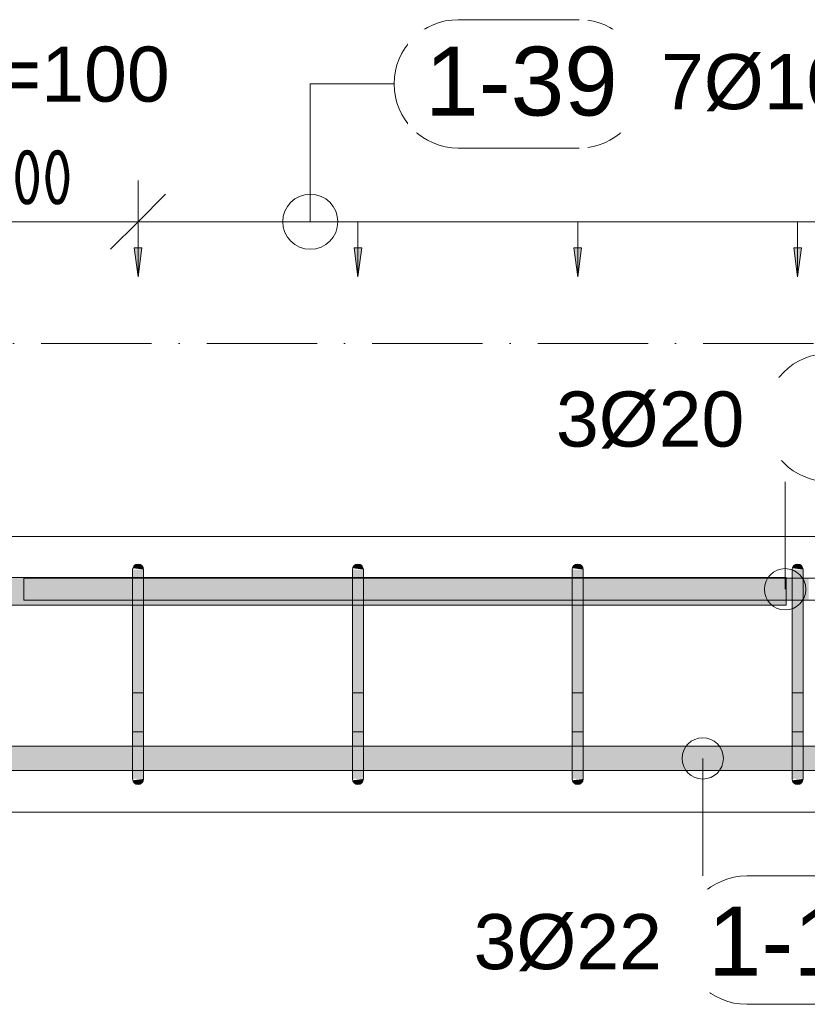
# Model space of a CAD drawing. Header units: millimetres. Extents: x -25607 to 9385, y 1894 to 10168.
# Tile 169 of 181: x 5274 to 5988, y 8496 to 9389. Entities that reach past the tile are written whole.
import ezdxf

# ---------------------------------------------------------------- set-up
doc = ezdxf.new("R2010")
doc.units = ezdxf.units.MM
doc.linetypes.add('Čerchovaná', pattern=[150, 100, -25, 0, -25])
for name, color, linetype, lineweight in [('A-ANNO-DIMS', 211, 'Continuous', 5), ('A-ANNO-DIMS-25', 211, 'Continuous', 5), ('A-FLOR-LEVL', 51, 'Continuous', 5), ('S-BEAM', 12, 'Continuous', 9), ('S-RBAR', 171, 'Continuous', 5), ('S-RBAR-IDEN', 171, 'Continuous', 5)]:
    doc.layers.add(name, color=color, linetype=linetype, lineweight=lineweight)
doc.styles.add('Arial', font='arial.ttf', dxfattribs={"height": 50})
doc.styles.add('Arial_1', font='arial.ttf', dxfattribs={"height": 62.5})
doc.styles.add('ISOCPEUR_2', font='isocpeur.ttf', dxfattribs={"width": 0.8, "height": 50})
doc.dimstyles.new('Vnitřní', dxfattribs={"dimscale": 304.8, "dimtxt": 49.799059, "dimasz": 0.164042, "dimexe": 0.123031, "dimexo": 0.0625, "dimgap": 0, "dimtad": 1, "dimdec": 0, "dimzin": 0, "dimdsep": 46, "dimtxsty": 'ISOCPEUR_2', "dimblk1": 'OBLIQUE', "dimblk2": 'OBLIQUE', "dimsah": 1, "dimcen": 0.09, "dimdle": 0.123031, "dimazin": 0, "dimtfac": 1, "dimtdec": 4, "dimtix": 1, "dimtmove": 0, "dimatfit": 3, "dimfxl": 0.123031, "dimfxlon": 1, "dimtvp": 1, "dimtolj": 1, "dimtzin": 0, "dimarcsym": 2})
doc.dimstyles.new('Výztuž_kusy__řezy__1', dxfattribs={"dimscale": 304.8, "dimtxt": 0.18, "dimasz": 0, "dimexe": 0, "dimexo": 0.0625, "dimgap": 0.082021, "dimtad": 1, "dimdec": 0, "dimzin": 0, "dimdsep": 46, "dimtxsty": 'Arial_1', "dimblk1": 'NONE', "dimblk2": 'NONE', "dimsah": 1, "dimcen": 0.09, "dimazin": 0, "dimtfac": 1, "dimtdec": 4, "dimtix": 1, "dimtmove": 0, "dimatfit": 3, "dimfxl": 0.164042, "dimfxlon": 1, "dimtvp": 1, "dimtfill": 1, "dimtolj": 1, "dimtzin": 0, "dimarcsym": 2})

# ---------------------------------------------------------------- blocks, each defined once
blk = doc.blocks.new('DIMBLOCK424-V5')
at = {"layer": 'A-ANNO-DIMS-25'}
for points in [[(5381.3, 9155.58), (5384.76, 9181.87), (5377.84, 9181.87)], [(5580.68, 9155.58), (5584.14, 9181.87), (5577.22, 9181.87)]]:
    blk.add_hatch(color=256, dxfattribs=at).paths.add_polyline_path(points)
for p, q in [((5381.3, 9205.58), (5580.68, 9205.58)), ((5381.3, 9205.58), (5381.3, 9205.58)), ((5381.3, 9205.58), (5381.3, 9155.58)), ((5580.68, 9205.58), (5580.68, 9205.58)), ((5580.68, 9205.58), (5580.68, 9155.58)), ((5384.76, 9181.87), (5377.84, 9181.87)), ((5377.84, 9181.87), (5381.3, 9155.58)), ((5381.3, 9155.58), (5384.76, 9181.87)), ((5584.14, 9181.87), (5577.22, 9181.87)), ((5577.22, 9181.87), (5580.68, 9155.58)), ((5580.68, 9155.58), (5584.14, 9181.87))]:
    blk.add_line(p, q, dxfattribs=at)
blk = doc.blocks.new('_None')
blk = doc.blocks.new('DIMBLOCK425-V5')
at = {"layer": 'A-ANNO-DIMS-25'}
for points in [[(5580.68, 9155.58), (5584.14, 9181.87), (5577.22, 9181.87)], [(5780.06, 9155.58), (5783.52, 9181.87), (5776.6, 9181.87)]]:
    blk.add_hatch(color=256, dxfattribs=at).paths.add_polyline_path(points)
for p, q in [((5580.68, 9205.58), (5780.06, 9205.58)), ((5580.68, 9205.58), (5580.68, 9205.58)), ((5580.68, 9205.58), (5580.68, 9155.58)), ((5780.06, 9205.58), (5780.06, 9205.58)), ((5780.06, 9205.58), (5780.06, 9155.58)), ((5584.14, 9181.87), (5577.22, 9181.87)), ((5577.22, 9181.87), (5580.68, 9155.58)), ((5580.68, 9155.58), (5584.14, 9181.87)), ((5783.52, 9181.87), (5776.6, 9181.87)), ((5776.6, 9181.87), (5780.06, 9155.58)), ((5780.06, 9155.58), (5783.52, 9181.87))]:
    blk.add_line(p, q, dxfattribs=at)
blk = doc.blocks.new('DIMBLOCK426-V5')
at = {"layer": 'A-ANNO-DIMS-25'}
for points in [[(5780.06, 9155.58), (5783.52, 9181.87), (5776.6, 9181.87)], [(5979.44, 9155.58), (5982.9, 9181.87), (5975.98, 9181.87)]]:
    blk.add_hatch(color=256, dxfattribs=at).paths.add_polyline_path(points)
for p, q in [((5780.06, 9205.58), (5979.44, 9205.58)), ((5780.06, 9205.58), (5780.06, 9205.58)), ((5780.06, 9205.58), (5780.06, 9155.58)), ((5979.44, 9205.58), (5979.44, 9205.58)), ((5979.44, 9205.58), (5979.44, 9155.58)), ((5783.52, 9181.87), (5776.6, 9181.87)), ((5776.6, 9181.87), (5780.06, 9155.58)), ((5780.06, 9155.58), (5783.52, 9181.87)), ((5982.9, 9181.87), (5975.98, 9181.87)), ((5975.98, 9181.87), (5979.44, 9155.58)), ((5979.44, 9155.58), (5982.9, 9181.87))]:
    blk.add_line(p, q, dxfattribs=at)
blk = doc.blocks.new('DIMBLOCK427-V5')
at = {"layer": 'A-ANNO-DIMS-25'}
for points in [[(5979.44, 9155.58), (5982.9, 9181.87), (5975.98, 9181.87)], [(6178.82, 9155.58), (6182.28, 9181.87), (6175.36, 9181.87)]]:
    blk.add_hatch(color=256, dxfattribs=at).paths.add_polyline_path(points)
for p, q in [((5979.44, 9205.58), (6178.82, 9205.58)), ((5979.44, 9205.58), (5979.44, 9205.58)), ((5979.44, 9205.58), (5979.44, 9155.58)), ((6178.82, 9205.58), (6178.82, 9205.58)), ((6178.82, 9205.58), (6178.82, 9155.58)), ((5982.9, 9181.87), (5975.98, 9181.87)), ((5975.98, 9181.87), (5979.44, 9155.58)), ((5979.44, 9155.58), (5982.9, 9181.87)), ((6182.28, 9181.87), (6175.36, 9181.87)), ((6175.36, 9181.87), (6178.82, 9155.58)), ((6178.82, 9155.58), (6182.28, 9181.87))]:
    blk.add_line(p, q, dxfattribs=at)
blk = doc.blocks.new('DIMBLOCK430-V5')
at = {"layer": 'A-ANNO-DIMS-25'}
for points in [[(5381.3, 9155.58), (5384.76, 9181.87), (5377.84, 9181.87)], [(5580.68, 9155.58), (5584.14, 9181.87), (5577.22, 9181.87)], [(5780.06, 9155.58), (5783.52, 9181.87), (5776.6, 9181.87)], [(5979.44, 9155.58), (5982.9, 9181.87), (5975.98, 9181.87)], [(6178.82, 9155.58), (6182.28, 9181.87), (6175.36, 9181.87)], [(6378.2, 9155.58), (6381.66, 9181.87), (6374.74, 9181.87)], [(6577.58, 9155.58), (6581.04, 9181.87), (6574.12, 9181.87)]]:
    blk.add_hatch(color=256, dxfattribs=at).paths.add_polyline_path(points)
for p, q in [((5381.3, 9205.58), (6577.58, 9205.58)), ((5381.3, 9205.58), (5580.68, 9205.58)), ((5381.3, 9205.58), (5381.3, 9205.58)), ((5381.3, 9205.58), (5381.3, 9155.58)), ((5580.68, 9205.58), (5780.06, 9205.58)), ((5580.68, 9205.58), (5580.68, 9205.58)), ((5580.68, 9205.58), (5580.68, 9155.58)), ((5780.06, 9205.58), (5979.44, 9205.58)), ((5780.06, 9205.58), (5780.06, 9205.58)), ((5780.06, 9205.58), (5780.06, 9155.58)), ((5979.44, 9205.58), (6178.82, 9205.58)), ((5979.44, 9205.58), (5979.44, 9205.58)), ((5979.44, 9205.58), (5979.44, 9155.58)), ((6178.82, 9205.58), (6378.2, 9205.58)), ((6178.82, 9205.58), (6178.82, 9205.58)), ((6178.82, 9205.58), (6178.82, 9155.58)), ((6378.2, 9205.58), (6577.58, 9205.58)), ((6378.2, 9205.58), (6378.2, 9205.58)), ((6378.2, 9205.58), (6378.2, 9155.58)), ((6577.58, 9205.58), (6577.58, 9205.58)), ((6577.58, 9205.58), (6577.58, 9155.58)), ((5384.76, 9181.87), (5377.84, 9181.87)), ((5377.84, 9181.87), (5381.3, 9155.58)), ((5381.3, 9155.58), (5384.76, 9181.87)), ((5584.14, 9181.87), (5577.22, 9181.87)), ((5577.22, 9181.87), (5580.68, 9155.58)), ((5580.68, 9155.58), (5584.14, 9181.87)), ((5783.52, 9181.87), (5776.6, 9181.87)), ((5776.6, 9181.87), (5780.06, 9155.58)), ((5780.06, 9155.58), (5783.52, 9181.87)), ((5982.9, 9181.87), (5975.98, 9181.87)), ((5975.98, 9181.87), (5979.44, 9155.58)), ((5979.44, 9155.58), (5982.9, 9181.87)), ((6182.28, 9181.87), (6175.36, 9181.87)), ((6175.36, 9181.87), (6178.82, 9155.58)), ((6178.82, 9155.58), (6182.28, 9181.87)), ((6381.66, 9181.87), (6374.74, 9181.87)), ((6374.74, 9181.87), (6378.2, 9155.58)), ((6378.2, 9155.58), (6381.66, 9181.87)), ((6581.04, 9181.87), (6574.12, 9181.87)), ((6574.12, 9181.87), (6577.58, 9155.58)), ((6577.58, 9155.58), (6581.04, 9181.87))]:
    blk.add_line(p, q, dxfattribs=at)
blk = doc.blocks.new('Popisek výztuže__BEZ NATOČENÍ_ - _Typ_ množství_PRAVÝ _řezy_-573725-V5')
at = {"layer": 'S-RBAR-IDEN'}
for p, q in [((-15461.32, 9359.75), (-15571.02, 9359.75)), ((-15571.02, 9243.32), (-15461.32, 9243.32))]:
    blk.add_line(p, q, dxfattribs=at)
for centre, start, end in [((-15571.02, 9301.53), 90, 270), ((-15461.32, 9301.53), 277.64339, 82.35661)]:
    blk.add_arc(centre, 58.22, start, end, dxfattribs=at)
blk = doc.blocks.new('Popisek výztuže - _Typ_ množství_LEVÝ-573731-V5')
at = {"layer": 'S-RBAR-IDEN'}
for p, q in [((-16348.87, 6003.76), (-16458.56, 6003.76)), ((-16458.56, 5887.33), (-16348.87, 5887.33))]:
    blk.add_line(p, q, dxfattribs=at)
for centre, start, end in [((-16458.56, 5945.54), 90, 270), ((-16348.87, 5945.54), 277.64339, 82.35661)]:
    blk.add_arc(centre, 58.22, start, end, dxfattribs=at)
blk = doc.blocks.new('DIMBLOCK692-V5')
at = {"layer": 'A-ANNO-DIMS-25'}
for p, q in [((5181.3, 9205.58), (5181.3, 9243.08)), ((5381.3, 9205.58), (5381.3, 9243.08)), ((5181.3, 9205.58), (5206.3, 9230.58)), ((5381.3, 9205.58), (5406.3, 9230.58)), ((5143.8, 9205.58), (5418.8, 9205.58)), ((5181.3, 9205.58), (5156.3, 9180.58)), ((5181.3, 9205.58), (5181.3, 9168.08)), ((5381.3, 9205.58), (5356.3, 9180.58)), ((5381.3, 9205.58), (5381.3, 9168.08))]:
    blk.add_line(p, q, dxfattribs=at)
at = {"layer": 'A-ANNO-DIMS-25', "color": 0, "insert": (5239.64, 9270.9), "char_height": 50, "width": 99.9812, "attachment_point": 1, "line_spacing_factor": 1.149209, "style": 'ISOCPEUR_2'}
blk.add_mtext('200', dxfattribs=at)
blk = doc.blocks.new('_Oblique')
at = {"color": 0, "linetype": 'ByBlock', "lineweight": -2}
blk.add_line((-0.5, -0.5), (0.5, 0.5), dxfattribs=at)

msp = doc.modelspace()

# ---------------------------------------------------------------- hatches: boundary and pattern name
at = {"layer": 'S-RBAR'}
for points in [[(5386.3, 8865), (5386.3, 8890), (5376.3, 8890), (5376.3, 8865)], [(5386.3, 8890), (5386.13, 8891.29), (5385.63, 8892.5), (5384.84, 8893.54), (5383.8, 8894.33), (5382.6, 8894.83), (5381.3, 8895), (5380.01, 8894.83), (5378.8, 8894.33), (5377.77, 8893.54), (5376.97, 8892.5), (5376.47, 8891.29), (5386.13, 8890.02)], [(5585.68, 8865), (5585.68, 8890), (5575.68, 8890), (5575.68, 8865)], [(5585.68, 8890), (5585.51, 8891.29), (5585.01, 8892.5), (5584.22, 8893.54), (5583.18, 8894.33), (5581.98, 8894.83), (5580.68, 8895), (5579.39, 8894.83), (5578.18, 8894.33), (5577.15, 8893.54), (5576.35, 8892.5), (5575.85, 8891.29), (5585.51, 8890.02)], [(5785.06, 8865), (5785.06, 8890), (5775.06, 8890), (5775.06, 8865)], [(5785.06, 8890), (5784.89, 8891.29), (5784.39, 8892.5), (5783.6, 8893.54), (5782.56, 8894.33), (5781.36, 8894.83), (5780.06, 8895), (5778.77, 8894.83), (5777.56, 8894.33), (5776.53, 8893.54), (5775.73, 8892.5), (5775.23, 8891.29), (5784.89, 8890.02)], [(5974.44, 8865), (5984.44, 8865), (5984.44, 8890), (5974.44, 8890), (5974.44, 8869.55)], [(5984.44, 8890), (5984.27, 8891.29), (5983.77, 8892.5), (5982.09, 8894.22), (5981.94, 8894.33), (5980.74, 8894.83), (5979.44, 8895), (5978.15, 8894.83), (5976.94, 8894.33), (5975.91, 8893.54), (5975.11, 8892.5), (5974.61, 8891.29), (5984.27, 8890.02)], [(5386.3, 8725), (5386.3, 8865), (5376.3, 8865), (5376.3, 8725)], [(5585.68, 8725), (5585.68, 8865), (5575.68, 8865), (5575.68, 8725)], [(5785.06, 8725), (5785.06, 8865), (5775.06, 8865), (5775.06, 8725)], [(5974.44, 8725), (5984.44, 8725), (5984.44, 8865), (5974.44, 8865), (5974.44, 8742.55)], [(5381.3, 8695), (5382.6, 8695.17), (5383.8, 8695.67), (5384.84, 8696.46), (5385.63, 8697.5), (5386.13, 8698.71), (5386.13, 8699.98), (5376.47, 8698.71), (5376.97, 8697.5), (5377.77, 8696.46), (5378.8, 8695.67), (5380.01, 8695.17)], [(5580.68, 8695), (5581.98, 8695.17), (5583.18, 8695.67), (5584.22, 8696.46), (5585.01, 8697.5), (5585.51, 8698.71), (5585.51, 8699.98), (5575.85, 8698.71), (5576.35, 8697.5), (5577.15, 8696.46), (5578.18, 8695.67), (5579.39, 8695.17)], [(5780.06, 8695), (5781.36, 8695.17), (5782.56, 8695.67), (5783.6, 8696.46), (5784.39, 8697.5), (5784.89, 8698.71), (5784.89, 8699.98), (5775.23, 8698.71), (5775.73, 8697.5), (5776.53, 8696.46), (5777.56, 8695.67), (5778.77, 8695.17)], [(5979.44, 8695), (5980.74, 8695.17), (5982.09, 8695.78), (5982.98, 8696.46), (5983.77, 8697.5), (5984.27, 8698.71), (5984.27, 8699.98), (5974.61, 8698.71), (5975.11, 8697.5), (5975.91, 8696.46), (5976.94, 8695.67), (5978.15, 8695.17)]]:
    msp.add_hatch(color=256, dxfattribs=at).paths.add_polyline_path(points)
h = msp.add_hatch(color=256, dxfattribs=at)
h.paths.add_polyline_path([(5938.19, 8857.8), (5969.21, 8857.8), (5969.21, 8882.8), (5785.06, 8882.8), (5785.06, 8857.8), (5894.29, 8857.8)])
h.paths.add_polyline_path([(4016.06, 8857.8), (4054.75, 8857.8), (4054.75, 8882.8), (4016.06, 8882.8), (4016.06, 8865)])
h.paths.add_polyline_path([(4651.63, 8857.8), (4730.74, 8857.8), (4730.74, 8882.8), (4651.63, 8882.8), (4651.63, 8865)])
h.paths.add_polyline_path([(1019.44, 8857.8), (1209.04, 8857.8), (1209.04, 8882.8), (1019.44, 8882.8), (1019.44, 8865)])
h.paths.add_polyline_path([(4006.06, 8857.8), (4006.06, 8882.8), (3967.37, 8882.8), (3967.37, 8857.8)])
h.paths.add_polyline_path([(4621.18, 8857.8), (4641.63, 8857.8), (4641.63, 8882.8), (4551.63, 8882.8), (4551.63, 8857.8), (4577.28, 8857.8)])
h.paths.add_polyline_path([(4064.75, 8857.8), (4103.44, 8857.8), (4103.44, 8882.8), (4064.75, 8882.8), (4064.75, 8865)])
h.paths.add_polyline_path([(1219.04, 8857.8), (1408.65, 8857.8), (1408.65, 8882.8), (1219.04, 8882.8), (1219.04, 8865)])
h.paths.add_polyline_path([(5775.06, 8857.8), (5775.06, 8882.8), (5585.68, 8882.8), (5585.68, 8857.8), (5762.59, 8857.8)])
h.paths.add_polyline_path([(2909.06, 8857.8), (2923.16, 8857.8), (2923.16, 8882.8), (2834.64, 8882.8), (2834.64, 8857.8)])
h.paths.add_polyline_path([(3957.37, 8857.8), (3957.37, 8882.8), (3918.68, 8882.8), (3918.77, 8857.8)])
h.paths.add_polyline_path([(2933.16, 8857.8), (3021.68, 8857.8), (3021.68, 8882.8), (2933.16, 8882.8), (2933.16, 8865)])
h.paths.add_polyline_path([(4113.44, 8857.8), (4152.12, 8857.8), (4152.12, 8882.8), (4113.44, 8882.8), (4113.44, 8865)])
h.paths.add_polyline_path([(3031.68, 8857.8), (3120.2, 8857.8), (3120.2, 8882.8), (3031.68, 8882.8), (3031.68, 8865)])
h.paths.add_polyline_path([(5575.68, 8857.8), (5575.68, 8882.8), (5386.3, 8882.8), (5386.3, 8857.8), (5543.08, 8857.8)])
h.paths.add_polyline_path([(3908.68, 8857.8), (3908.68, 8882.8), (3869.99, 8882.8), (3869.99, 8857.8), (3874.87, 8857.8)])
h.paths.add_polyline_path([(4162.12, 8857.8), (4200.81, 8857.8), (4200.81, 8882.8), (4162.12, 8882.8), (4162.12, 8865)])
h.paths.add_polyline_path([(2824.64, 8857.8), (2824.64, 8882.8), (2736.12, 8882.8), (2736.12, 8857.8), (2821.26, 8857.8)])
h.paths.add_polyline_path([(1418.65, 8857.8), (1608.25, 8857.8), (1608.25, 8882.8), (1418.65, 8882.8), (1418.65, 8865)])
h.paths.add_polyline_path([(1618.25, 8857.8), (1807.85, 8857.8), (1807.85, 8882.8), (1618.25, 8882.8), (1618.25, 8865)])
h.paths.add_polyline_path([(3859.99, 8857.8), (3859.99, 8882.8), (3821.3, 8882.8), (3821.3, 8857.8), (3830.97, 8857.8)])
h.paths.add_polyline_path([(5376.3, 8857.8), (5376.3, 8882.8), (5186.3, 8882.8), (5186.3, 8857.8), (5367.48, 8857.8)])
h.paths.add_polyline_path([(3130.2, 8857.8), (3218.71, 8857.8), (3218.71, 8882.8), (3130.2, 8882.8), (3130.2, 8865)])
h.paths.add_polyline_path([(4210.81, 8857.8), (4249.5, 8857.8), (4249.5, 8882.8), (4210.81, 8882.8), (4210.81, 8865)])
h.paths.add_polyline_path([(4541.63, 8857.8), (4541.63, 8882.8), (4502.94, 8882.8), (4502.94, 8857.8), (4533.37, 8857.8)])
h.paths.add_polyline_path([(4740.74, 8857.8), (4819.86, 8857.8), (4819.86, 8882.8), (4740.74, 8882.8), (4740.74, 8865)])
h.paths.add_polyline_path([(3811.3, 8857.8), (3811.3, 8882.8), (3721.3, 8882.8), (3721.3, 8857.8), (3787.07, 8857.8)])
h.paths.add_polyline_path([(5176.3, 8857.8), (5176.3, 8882.8), (5097.19, 8882.8), (5097.19, 8857.8), (5104.08, 8857.8)])
h.paths.add_polyline_path([(1817.85, 8857.8), (2007.45, 8857.8), (2007.45, 8882.8), (1817.85, 8882.8), (1817.85, 8865)])
h.paths.add_polyline_path([(4259.5, 8857.8), (4298.19, 8857.8), (4298.19, 8882.8), (4259.5, 8882.8), (4259.5, 8865)])
h.paths.add_polyline_path([(3711.3, 8857.8), (3711.3, 8882.8), (3622.79, 8882.8), (3622.79, 8857.8), (3699.27, 8857.8)])
h.paths.add_polyline_path([(2017.45, 8857.8), (2207.05, 8857.8), (2207.05, 8882.8), (2017.45, 8882.8), (2017.45, 8865)])
h.paths.add_polyline_path([(4308.19, 8857.8), (4346.88, 8857.8), (4346.88, 8882.8), (4308.19, 8882.8), (4308.19, 8865)])
h.paths.add_polyline_path([(5087.19, 8857.8), (5087.19, 8882.8), (5008.08, 8882.8), (5008.08, 8857.8), (5060.18, 8857.8)])
h.paths.add_polyline_path([(3612.79, 8857.8), (3612.79, 8882.8), (3524.27, 8882.8), (3524.27, 8857.8), (3611.47, 8857.8)])
h.paths.add_polyline_path([(2217.05, 8857.8), (2332.05, 8857.8), (2332.05, 8882.8), (2217.05, 8882.8), (2217.05, 8865)])
h.paths.add_polyline_path([(4356.88, 8857.8), (4395.57, 8857.8), (4395.57, 8882.8), (4356.88, 8882.8), (4356.88, 8865)])
h.paths.add_polyline_path([(4998.08, 8857.8), (4998.08, 8882.8), (4918.97, 8882.8), (4918.97, 8857.8), (4972.38, 8857.8)])
h.paths.add_polyline_path([(3514.27, 8857.8), (3514.27, 8882.8), (3425.75, 8882.8), (3425.75, 8857.8), (3479.77, 8857.8)])
h.paths.add_polyline_path([(2342.05, 8857.8), (2430.57, 8857.8), (2430.57, 8882.8), (2342.05, 8882.8), (2342.05, 8865)])
h.paths.add_polyline_path([(3228.71, 8857.8), (3317.23, 8857.8), (3317.23, 8882.8), (3228.71, 8882.8), (3228.71, 8865)])
h.paths.add_polyline_path([(3415.75, 8857.8), (3415.75, 8882.8), (3327.23, 8882.8), (3327.23, 8857.8), (3391.96, 8857.8)])
h.paths.add_polyline_path([(2440.57, 8857.8), (2529.09, 8857.8), (2529.09, 8882.8), (2440.57, 8882.8), (2440.57, 8865)])
h.paths.add_polyline_path([(4908.97, 8857.8), (4908.97, 8882.8), (4829.86, 8882.8), (4829.86, 8857.8), (4884.58, 8857.8)])
h.paths.add_polyline_path([(4405.57, 8857.8), (4444.26, 8857.8), (4444.26, 8882.8), (4405.57, 8882.8), (4405.57, 8865)])
h.paths.add_polyline_path([(2726.12, 8857.8), (2726.12, 8882.8), (2637.61, 8882.8), (2637.61, 8857.8), (2645.66, 8857.8)])
h.paths.add_polyline_path([(2539.09, 8857.8), (2627.61, 8857.8), (2627.61, 8882.8), (2539.09, 8882.8), (2539.09, 8865)])
h.paths.add_polyline_path([(4454.26, 8857.8), (4492.94, 8857.8), (4492.94, 8882.8), (4454.26, 8882.8), (4454.26, 8865)])
h = msp.add_hatch(color=256, dxfattribs=at)
h.paths.add_polyline_path([(5989.67, 8862.07), (5989.67, 8882.07), (5984.44, 8882.07), (5984.44, 8862.07)])
h.paths.add_polyline_path([(5969.21, 8862.07), (5974.44, 8862.07), (5974.44, 8882.07), (5969.21, 8882.07), (5969.21, 8865)])
h = msp.add_hatch(color=256, dxfattribs=at)
h.paths.add_polyline_path([(4577.28, 8707.64), (4641.63, 8707.92), (4641.63, 8729.64), (4551.63, 8729.64), (4551.63, 8707.64)])
h.paths.add_polyline_path([(5575.68, 8707.64), (5575.68, 8729.64), (5386.3, 8729.64), (5386.3, 8707.64), (5543.08, 8707.64)])
h.paths.add_polyline_path([(7026.43, 8707.64), (7026.43, 8729.64), (6951.81, 8729.64), (6951.81, 8707.64), (6991.8, 8707.64)])
h.paths.add_polyline_path([(6596.69, 8707.64), (6772.58, 8707.92), (6772.29, 8729.64), (6582.58, 8729.64), (6582.58, 8707.64)])
h.paths.add_polyline_path([(4210.81, 8707.64), (4249.5, 8707.92), (4249.5, 8729.64), (4210.81, 8729.64), (4210.81, 8707.92)])
h.paths.add_polyline_path([(4444.26, 8707.64), (4444.26, 8729.64), (4405.57, 8729.64), (4405.57, 8707.64)])
h.paths.add_polyline_path([(5585.68, 8707.64), (5775.06, 8707.92), (5775.06, 8729.64), (5585.68, 8729.64), (5585.68, 8707.92)])
h.paths.add_polyline_path([(4918.97, 8707.64), (4998.08, 8707.92), (4998.08, 8729.64), (4918.97, 8729.64), (4918.97, 8707.92)])
h.paths.add_polyline_path([(7036.43, 8707.64), (7111.04, 8707.92), (7111.04, 8729.64), (7036.43, 8729.64), (7036.43, 8707.92)])
h.paths.add_polyline_path([(4541.63, 8707.64), (4541.63, 8729.64), (4502.94, 8729.64), (4502.94, 8707.64), (4533.37, 8707.64)])
h.paths.add_polyline_path([(4884.58, 8707.64), (4908.97, 8707.92), (4908.97, 8729.64), (4829.86, 8729.64), (4829.86, 8707.64), (4840.68, 8707.64)])
h.paths.add_polyline_path([(4199.44, 8707.64), (4200.81, 8707.92), (4200.81, 8729.64), (4199.44, 8729.64), (4199.44, 8707.92)])
h.paths.add_polyline_path([(7299.1, 8707.64), (7353.75, 8707.92), (7353.75, 8729.64), (7290.27, 8729.64), (7290.27, 8707.64)])
h.paths.add_polyline_path([(5785.06, 8707.64), (5974.44, 8707.92), (5974.44, 8729.64), (5785.06, 8729.64), (5785.06, 8707.92)])
h.paths.add_polyline_path([(7579.29, 8707.64), (7579.29, 8729.64), (7544.18, 8729.64), (7544.18, 8707.64), (7562.5, 8707.64)])
h.paths.add_polyline_path([(4651.63, 8707.64), (4730.74, 8707.92), (4730.74, 8729.64), (4651.63, 8729.64), (4651.63, 8707.92)])
h.paths.add_polyline_path([(7363.75, 8707.64), (7398.86, 8707.92), (7398.86, 8729.64), (7363.75, 8729.64), (7363.75, 8707.92)])
h.paths.add_polyline_path([(7599.44, 8707.64), (7599.44, 8729.64), (7589.29, 8729.64), (7589.29, 8707.64)])
h.paths.add_polyline_path([(6572.58, 8707.64), (6572.58, 8729.64), (6383.2, 8729.64), (6383.2, 8707.64), (6552.79, 8707.64)])
h.paths.add_polyline_path([(7121.04, 8707.64), (7195.66, 8707.92), (7195.66, 8729.64), (7121.04, 8729.64), (7121.04, 8707.92)])
h.paths.add_polyline_path([(5376.3, 8707.64), (5376.3, 8729.64), (5186.3, 8729.64), (5186.3, 8707.64), (5367.48, 8707.64)])
h.paths.add_polyline_path([(4259.5, 8707.64), (4298.19, 8707.92), (4298.19, 8729.64), (4259.5, 8729.64), (4259.5, 8707.92)])
h.paths.add_polyline_path([(4395.57, 8707.64), (4395.57, 8729.64), (4356.88, 8729.64), (4356.88, 8707.64), (4357.77, 8707.64)])
h.paths.add_polyline_path([(7534.18, 8707.64), (7534.18, 8729.64), (7499.07, 8729.64), (7499.07, 8707.64), (7518.6, 8707.64)])
h.paths.add_polyline_path([(7280.27, 8707.64), (7280.27, 8729.64), (7205.66, 8729.64), (7205.66, 8707.64), (7255.2, 8707.64)])
h.paths.add_polyline_path([(6941.81, 8707.64), (6941.81, 8729.64), (6867.2, 8729.64), (6867.2, 8707.64), (6904, 8707.64)])
h.paths.add_polyline_path([(5176.3, 8707.64), (5176.3, 8729.64), (5097.19, 8729.64), (5097.19, 8707.64), (5147.98, 8707.64)])
h.paths.add_polyline_path([(6782.58, 8707.64), (6857.2, 8707.92), (6857.2, 8729.64), (6782.58, 8729.64), (6782.58, 8707.92)])
h.paths.add_polyline_path([(5984.44, 8707.64), (6173.82, 8707.92), (6173.82, 8729.64), (5984.44, 8729.64), (5984.44, 8707.92)])
h.paths.add_polyline_path([(4492.94, 8707.64), (4492.94, 8729.64), (4454.26, 8729.64), (4454.26, 8707.64), (4489.47, 8707.64)])
h.paths.add_polyline_path([(4740.74, 8707.64), (4819.86, 8707.92), (4819.86, 8729.64), (4740.74, 8729.64), (4740.74, 8707.92)])
h.paths.add_polyline_path([(7489.07, 8707.64), (7489.07, 8729.64), (7453.97, 8729.64), (7453.97, 8707.64), (7474.7, 8707.64)])
h.paths.add_polyline_path([(6183.82, 8707.64), (6373.2, 8707.92), (6373.2, 8729.64), (6183.82, 8729.64), (6183.82, 8707.92)])
h.paths.add_polyline_path([(4308.19, 8707.64), (4346.88, 8707.92), (4346.88, 8729.64), (4308.19, 8729.64), (4308.19, 8707.92)])
h.paths.add_polyline_path([(5008.08, 8707.64), (5087.19, 8707.92), (5087.19, 8729.64), (5008.08, 8729.64), (5008.08, 8707.92)])
h.paths.add_polyline_path([(7443.97, 8707.64), (7443.97, 8729.64), (7408.86, 8729.64), (7408.86, 8707.64), (7430.8, 8707.64)])
h = msp.add_hatch(color=256, dxfattribs=at)
h.paths.add_polyline_path([(5386.3, 8703.08), (5386.3, 8703.74), (5384.95, 8703.89), (5384.1, 8703.51)])
h.paths.add_polyline_path([(5380.81, 8705.53), (5379.13, 8707.49), (5376.3, 8707.92), (5376.3, 8706.75)])
h.paths.add_polyline_path([(5386.3, 8711.72), (5386.3, 8713.44), (5376.3, 8715.43), (5376.3, 8714.83), (5377.11, 8714.83), (5381.03, 8711.91)])
h.paths.add_polyline_path([(5376.3, 8724.03), (5386.3, 8724.24), (5386.3, 8725), (5376.3, 8725)])
h = msp.add_hatch(color=256, dxfattribs=at)
h.paths.add_polyline_path([(5386.3, 8700), (5386.3, 8703.08), (5384.1, 8703.51), (5384.95, 8703.89), (5386.3, 8703.74), (5386.3, 8711.72), (5381.77, 8711.99), (5377.26, 8714.83), (5376.3, 8714.83), (5376.3, 8708.15), (5379.28, 8707.32), (5380.81, 8705.53), (5376.3, 8706.75), (5376.47, 8700.99), (5378.39, 8700.85), (5382.6, 8700.4)])
h.paths.add_polyline_path([(5381.3, 8700), (5386.3, 8700), (5376.3, 8700.85), (5376.47, 8700)])
h.paths.add_polyline_path([(5386.3, 8713.44), (5386.3, 8724.24), (5384.27, 8724.03), (5376.3, 8724.03), (5376.3, 8715.43), (5379.32, 8714.83)])
h = msp.add_hatch(color=256, dxfattribs=at)
h.paths.add_polyline_path([(5585.68, 8703.08), (5585.68, 8703.74), (5584.33, 8703.89), (5583.48, 8703.51)])
h.paths.add_polyline_path([(5580.19, 8705.53), (5578.51, 8707.49), (5575.68, 8707.92), (5575.68, 8706.75)])
h.paths.add_polyline_path([(5585.68, 8711.72), (5585.68, 8713.44), (5575.68, 8715.43), (5575.68, 8714.83), (5576.49, 8714.83), (5580.41, 8711.91)])
h.paths.add_polyline_path([(5575.68, 8724.03), (5585.68, 8724.24), (5585.68, 8725), (5575.68, 8725)])
h = msp.add_hatch(color=256, dxfattribs=at)
h.paths.add_polyline_path([(5585.68, 8700), (5585.68, 8703.08), (5583.48, 8703.51), (5584.33, 8703.89), (5585.68, 8703.74), (5585.68, 8711.72), (5581.15, 8711.99), (5576.64, 8714.83), (5575.68, 8714.83), (5575.68, 8708.15), (5578.65, 8707.32), (5580.19, 8705.53), (5575.68, 8706.75), (5575.85, 8700.99), (5577.77, 8700.85), (5581.98, 8700.4)])
h.paths.add_polyline_path([(5580.68, 8700), (5585.68, 8700), (5575.68, 8700.85), (5575.85, 8700)])
h.paths.add_polyline_path([(5585.68, 8713.44), (5585.68, 8724.24), (5583.65, 8724.03), (5575.68, 8724.03), (5575.68, 8715.43), (5578.7, 8714.83)])
h = msp.add_hatch(color=256, dxfattribs=at)
h.paths.add_polyline_path([(5785.06, 8703.08), (5785.06, 8703.74), (5783.71, 8703.89), (5782.86, 8703.51)])
h.paths.add_polyline_path([(5779.57, 8705.53), (5777.89, 8707.49), (5775.06, 8707.92), (5775.06, 8706.75)])
h.paths.add_polyline_path([(5785.06, 8711.72), (5785.06, 8713.44), (5775.06, 8715.43), (5775.06, 8714.83), (5775.87, 8714.83), (5779.79, 8711.91)])
h.paths.add_polyline_path([(5775.06, 8724.03), (5785.06, 8724.24), (5785.06, 8725), (5775.06, 8725)])
h = msp.add_hatch(color=256, dxfattribs=at)
h.paths.add_polyline_path([(5785.06, 8700), (5785.06, 8703.08), (5782.86, 8703.51), (5783.71, 8703.89), (5785.06, 8703.74), (5785.06, 8711.72), (5780.53, 8711.99), (5776.02, 8714.83), (5775.06, 8714.83), (5775.06, 8708.15), (5778.03, 8707.32), (5779.57, 8705.53), (5775.06, 8706.75), (5775.23, 8700.99), (5777.15, 8700.85), (5781.36, 8700.4)])
h.paths.add_polyline_path([(5780.06, 8700), (5785.06, 8700), (5775.06, 8700.85), (5775.23, 8700)])
h.paths.add_polyline_path([(5785.06, 8713.44), (5785.06, 8724.24), (5783.03, 8724.03), (5775.06, 8724.03), (5775.06, 8715.43), (5778.08, 8714.83)])
h = msp.add_hatch(color=256, dxfattribs=at)
h.paths.add_polyline_path([(5984.44, 8703.08), (5984.44, 8703.74), (5983.08, 8703.89), (5982.24, 8703.51)])
h.paths.add_polyline_path([(5978.95, 8705.53), (5977.27, 8707.49), (5974.44, 8707.92), (5974.44, 8706.75)])
h.paths.add_polyline_path([(5984.44, 8711.72), (5984.44, 8713.44), (5974.44, 8715.43), (5974.44, 8714.83), (5975.25, 8714.83), (5979.17, 8711.91), (5982.09, 8711.81)])
h.paths.add_polyline_path([(5982.09, 8723.87), (5982.41, 8724.03), (5984.44, 8724.24), (5984.44, 8725), (5974.44, 8725), (5974.44, 8724.03), (5982.09, 8724.03)])
h = msp.add_hatch(color=256, dxfattribs=at)
h.paths.add_polyline_path([(5984.44, 8700), (5984.44, 8703.08), (5982.24, 8703.51), (5983.08, 8703.89), (5984.44, 8703.74), (5984.44, 8711.72), (5979.91, 8711.99), (5975.4, 8714.83), (5974.44, 8714.83), (5974.44, 8708.15), (5977.41, 8707.32), (5978.95, 8705.53), (5974.44, 8706.75), (5974.61, 8700.99), (5976.53, 8700.85), (5982.09, 8700.25)])
h.paths.add_polyline_path([(5979.44, 8700), (5982.09, 8700.2), (5974.44, 8700.85), (5974.61, 8700)])
h.paths.add_polyline_path([(5984.44, 8713.44), (5984.44, 8724.24), (5982.09, 8724.03), (5974.44, 8724.03), (5974.44, 8715.43), (5982.09, 8713.91)])

# ---------------------------------------------------------------- linework, layer by layer
at = {"layer": 'A-FLOR-LEVL', "linetype": 'Čerchovaná'}
msp.add_line((-3262.19, 9095), (9255.9, 9095), dxfattribs=at)
at = {"layer": 'S-BEAM'}
for p, q in [((7599.44, 8920), (4359.44, 8920)), ((7599.44, 8920), (4359.44, 8920)), ((4359.44, 8670), (7599.44, 8670)), ((7599.44, 8670), (4359.44, 8670))]:
    msp.add_line(p, q, dxfattribs=at)
at = {"layer": 'S-RBAR'}
for p, q in [((5376.3, 8865), (5376.3, 8890)), ((5376.3, 8865), (5376.3, 8890)), ((5386.3, 8865), (5386.3, 8890)), ((5386.3, 8865), (5386.3, 8890)), ((5575.68, 8865), (5575.68, 8890)), ((5575.68, 8865), (5575.68, 8890)), ((5585.68, 8865), (5585.68, 8890)), ((5585.68, 8865), (5585.68, 8890)), ((5775.06, 8865), (5775.06, 8890)), ((5775.06, 8865), (5775.06, 8890)), ((5785.06, 8865), (5785.06, 8890)), ((5785.06, 8865), (5785.06, 8890)), ((5974.44, 8865), (5974.44, 8890)), ((5974.44, 8865), (5974.44, 8890)), ((5984.44, 8865), (5984.44, 8890)), ((5984.44, 8865), (5984.44, 8890)), ((1019.4, 8882.8), (5969.21, 8882.8)), ((1019.4, 8882.8), (5969.21, 8882.8)), ((1019.4, 8882.8), (5969.21, 8882.8)), ((5277.62, 8882.07), (6677.62, 8882.07)), ((5277.62, 8862.07), (5277.62, 8882.07)), ((5277.62, 8882.07), (6677.62, 8882.07)), ((5277.62, 8862.07), (5277.62, 8882.07)), ((5277.62, 8882.07), (6677.62, 8882.07)), ((5277.62, 8862.07), (5277.62, 8882.07)), ((5969.21, 8857.8), (5969.21, 8882.8)), ((5969.21, 8857.8), (5969.21, 8882.8)), ((5969.21, 8857.8), (5969.21, 8882.8)), ((5376.3, 8725), (5376.3, 8865)), ((5376.3, 8865), (5376.3, 8725)), ((5386.3, 8725), (5386.3, 8865)), ((5386.3, 8865), (5386.3, 8725)), ((5575.68, 8725), (5575.68, 8865)), ((5575.68, 8865), (5575.68, 8725)), ((5585.68, 8725), (5585.68, 8865)), ((5585.68, 8865), (5585.68, 8725)), ((5775.06, 8725), (5775.06, 8865)), ((5775.06, 8865), (5775.06, 8725)), ((5785.06, 8725), (5785.06, 8865)), ((5785.06, 8865), (5785.06, 8725)), ((5974.44, 8725), (5974.44, 8865)), ((5974.44, 8865), (5974.44, 8725)), ((5984.44, 8725), (5984.44, 8865)), ((5984.44, 8865), (5984.44, 8725)), ((1019.4, 8857.8), (5969.21, 8857.8)), ((1019.4, 8857.8), (5969.21, 8857.8)), ((1019.4, 8857.8), (5969.21, 8857.8)), ((5277.62, 8862.07), (6677.62, 8862.07)), ((5277.62, 8862.07), (6677.62, 8862.07)), ((5277.62, 8862.07), (6677.62, 8862.07)), ((5376.3, 8778.03), (5376.3, 8742.68)), ((5376.3, 8778.03), (5386.3, 8778.03)), ((5386.3, 8778.03), (5386.3, 8742.68)), ((5575.68, 8778.03), (5575.68, 8742.68)), ((5575.68, 8778.03), (5585.68, 8778.03)), ((5585.68, 8778.03), (5585.68, 8742.68)), ((5775.06, 8778.03), (5775.06, 8742.68)), ((5775.06, 8778.03), (5785.06, 8778.03)), ((5785.06, 8778.03), (5785.06, 8742.68)), ((5974.44, 8778.03), (5974.44, 8742.68)), ((5974.44, 8778.03), (5984.44, 8778.03)), ((5984.44, 8778.03), (5984.44, 8742.68)), ((5376.3, 8700), (5376.3, 8742.68)), ((5386.3, 8742.68), (5376.3, 8742.68)), ((5376.3, 8707.32), (5376.3, 8742.68)), ((5386.3, 8700), (5386.3, 8742.68)), ((5386.3, 8707.32), (5386.3, 8742.68)), ((5575.68, 8700), (5575.68, 8742.68)), ((5585.68, 8742.68), (5575.68, 8742.68)), ((5575.68, 8707.32), (5575.68, 8742.68)), ((5585.68, 8700), (5585.68, 8742.68)), ((5585.68, 8707.32), (5585.68, 8742.68)), ((5775.06, 8700), (5775.06, 8742.68)), ((5785.06, 8742.68), (5775.06, 8742.68)), ((5775.06, 8707.32), (5775.06, 8742.68)), ((5785.06, 8700), (5785.06, 8742.68)), ((5785.06, 8707.32), (5785.06, 8742.68)), ((5974.44, 8700), (5974.44, 8742.68)), ((5984.44, 8742.68), (5974.44, 8742.68)), ((5974.44, 8707.32), (5974.44, 8742.68)), ((5984.44, 8700), (5984.44, 8742.68)), ((5984.44, 8707.32), (5984.44, 8742.68)), ((4199.44, 8729.64), (7599.44, 8729.64)), ((4199.44, 8729.64), (7599.44, 8729.64)), ((4199.44, 8729.64), (7599.44, 8729.64)), ((5376.3, 8700), (5376.3, 8725)), ((5376.3, 8707.32), (5376.3, 8725)), ((5386.3, 8700), (5386.3, 8725)), ((5386.3, 8700), (5386.3, 8725)), ((5575.68, 8700), (5575.68, 8725)), ((5575.68, 8707.32), (5575.68, 8725)), ((5585.68, 8700), (5585.68, 8725)), ((5585.68, 8700), (5585.68, 8725)), ((5775.06, 8700), (5775.06, 8725)), ((5775.06, 8707.32), (5775.06, 8725)), ((5785.06, 8700), (5785.06, 8725)), ((5785.06, 8700), (5785.06, 8725)), ((5974.44, 8700), (5974.44, 8725)), ((5974.44, 8707.32), (5974.44, 8725)), ((5984.44, 8700), (5984.44, 8725)), ((5984.44, 8700), (5984.44, 8725)), ((4199.44, 8707.64), (7599.44, 8707.64)), ((4199.44, 8707.64), (7599.44, 8707.64)), ((4199.44, 8707.64), (7599.44, 8707.64)), ((5376.3, 8700.85), (5376.3, 8707.32)), ((5376.3, 8700.85), (5376.3, 8707.32)), ((5386.3, 8700), (5386.3, 8707.32)), ((5575.68, 8700.85), (5575.68, 8707.32)), ((5575.68, 8700.85), (5575.68, 8707.32)), ((5585.68, 8700), (5585.68, 8707.32)), ((5775.06, 8700.85), (5775.06, 8707.32)), ((5775.06, 8700.85), (5775.06, 8707.32)), ((5785.06, 8700), (5785.06, 8707.32)), ((5974.44, 8700.85), (5974.44, 8707.32)), ((5974.44, 8700.85), (5974.44, 8707.32)), ((5984.44, 8700), (5984.44, 8707.32))]:
    msp.add_line(p, q, dxfattribs=at)
for centre, start, end in [((5381.3, 8890), 0, 180), ((5381.3, 8890), 0, 180), ((5580.68, 8890), 0, 180), ((5580.68, 8890), 0, 180), ((5780.06, 8890), 0, 180), ((5780.06, 8890), 0, 180), ((5979.44, 8890), 0, 180), ((5979.44, 8890), 0, 180), ((5381.3, 8700), 180, 0), ((5381.3, 8700), 180, 0), ((5381.3, 8700), 180, 0), ((5580.68, 8700), 180, 0), ((5580.68, 8700), 180, 0), ((5580.68, 8700), 180, 0), ((5780.06, 8700), 180, 0), ((5780.06, 8700), 180, 0), ((5780.06, 8700), 180, 0), ((5979.44, 8700), 180, 0), ((5979.44, 8700), 180, 0), ((5979.44, 8700), 180, 0)]:
    msp.add_arc(centre, 5, start, end, dxfattribs=at)
at = {"layer": 'S-RBAR-IDEN'}
for p, q in [((5537.51, 9330.69), (5613.48, 9330.69)), ((5537.51, 9205.58), (5537.51, 9330.69)), ((5968.15, 8872.07), (5968.15, 8969.7)), ((5893.43, 8718.64), (5893.43, 8611.95))]:
    msp.add_line(p, q, dxfattribs=at)
for centre, radius in [((5537.51, 9205.58), 25), ((5968.15, 8872.07), 18.75), ((5893.43, 8718.64), 18.75)]:
    msp.add_circle(centre, radius, dxfattribs=at)

# ---------------------------------------------------------------- block references
for name, p in [('Popisek výztuže__BEZ NATOČENÍ_ - _Typ_ množství_PRAVÝ _řezy_-573725-V5', (21242.71, 29.16)), ('Popisek výztuže - _Typ_ množství_LEVÝ-573731-V5', (22466.64, 3082.38)), ('Popisek výztuže - _Typ_ množství_LEVÝ-573731-V5', (22391.93, 2608.19))]:
    msp.add_blockref(name, p, dxfattribs=at)

# ---------------------------------------------------------------- texts
at = {"layer": 'S-RBAR-IDEN', "char_height": 50, "attachment_point": 1, "style": 'Arial', "bg_fill": 3, "box_fill_scale": 1.25, "bg_fill_color": 256, "bg_fill_true_color": 13158600, "bg_fill_transparency": 0}
for s, insert, width in [('ā=100', (5213.84, 9364.52), 242.5105), ('7Ø10, ', (5855.6, 9357.69), 258.5442), ('3Ø20', (5760.3, 9051.54), 210.443), ('3Ø22', (5685.59, 8577.36), 210.443)]:
    msp.add_mtext(s, dxfattribs=dict(at, insert=insert, width=width))

# ---------------------------------------------------------------- dimensions: what is measured, and where the dimension line sits
at = {"layer": 'A-ANNO-DIMS'}
dim = msp.add_linear_dim(base=(5381.3, 9205.58), p1=(5181.3, 9168.08), p2=(5381.3, 9168.08), dimstyle='Vnitřní', override={"dimpost": '<>', "dimfxl": 200}, dxfattribs=at)
dim.commit()
dim.dimension.update_dxf_attribs({"geometry": 'DIMBLOCK692-V5', "text_midpoint": (5281.3, 9230.58)})
for base, p1, p2, text, override, picture, middle in [((6577.58, 9205.58), (5381.3, 9155.58), (6577.58, 9155.58), '199 1196', {"dimpost": '<>', "dimblk1": 'None', "dimblk2": 'None', "dimsah": 1, "dimfxl": 1196.2784}, 'DIMBLOCK430-V5', (5979.44, 9262.49)), ((5580.68, 9205.58), (5381.3, 9155.58), (5580.68, 9155.58), ' ', {"dimpost": '<>', "dimfxl": 199.379733}, 'DIMBLOCK424-V5', (5480.99, 9205.58)), ((5780.06, 9205.58), (5580.68, 9155.58), (5780.06, 9155.58), ' ', {"dimpost": '<>', "dimfxl": 199.379733}, 'DIMBLOCK425-V5', (5680.37, 9205.58)), ((5979.44, 9205.58), (5780.06, 9155.58), (5979.44, 9155.58), ' ', {"dimpost": '<>', "dimfxl": 199.379733}, 'DIMBLOCK426-V5', (5879.75, 9205.58)), ((6178.82, 9205.58), (5979.44, 9155.58), (6178.82, 9155.58), ' ', {"dimpost": '<>', "dimfxl": 199.379733}, 'DIMBLOCK427-V5', (6079.13, 9205.58))]:
    dim = msp.add_linear_dim(base=base, p1=p1, p2=p2, text=text, dimstyle='Výztuž_kusy__řezy__1', override=override, dxfattribs=at)
    dim.commit()
    dim.dimension.update_dxf_attribs({"geometry": picture, "text_midpoint": middle})

# ---------------------------------------------------------------- next in the draw order: texts
at = {"layer": 'S-RBAR-IDEN', "char_height": 62.5, "width": 210.443, "attachment_point": 1, "style": 'Arial_1', "bg_fill": 3, "box_fill_scale": 1.25, "bg_fill_color": 256, "bg_fill_true_color": 13158600, "bg_fill_transparency": 0}
for s, insert in [('1-39', (5641.61, 9364.43)), ('1-19', (5898.08, 8584.1))]:
    msp.add_mtext(s, dxfattribs=dict(at, insert=insert))

doc.saveas('drawing.dxf')
